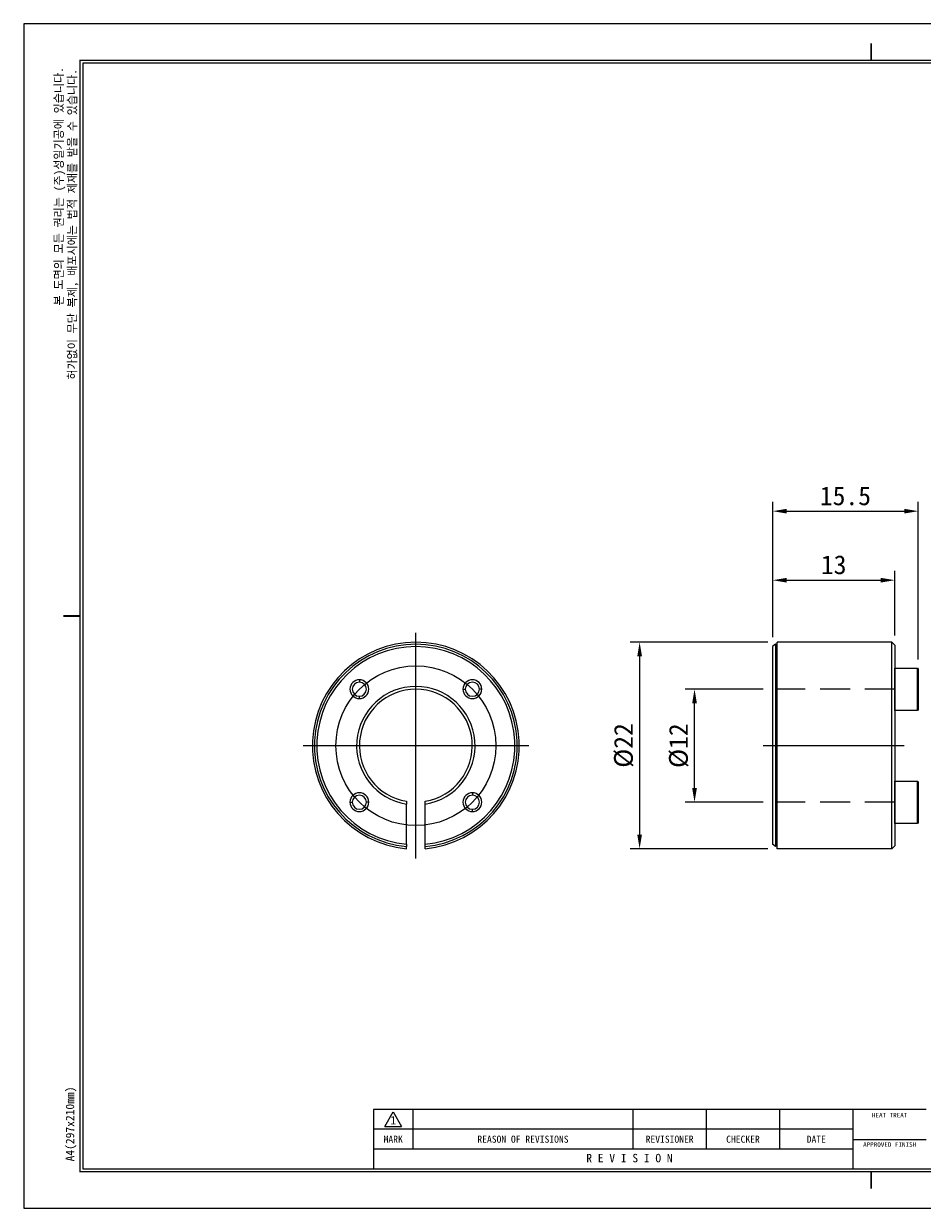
# Model space of a CAD drawing. Header units: millimetres. Extents: x 6797 to 6975, y -766 to -640.
# Tile 1 of 3: x 6797 to 6893, y -766 to -640. Entities that reach past the tile are written whole.
import ezdxf
from ezdxf.enums import TextEntityAlignment as Align

# ---------------------------------------------------------------- set-up
doc = ezdxf.new("R2010")
doc.units = ezdxf.units.MM
doc.header["$LTSCALE"] = 5
doc.linetypes.add('CENTER2', pattern=[28.575, 19.05, -3.175, 3.175, -3.175])
doc.linetypes.add('HIDDEN2', pattern=[4.7625, 3.175, -1.5875])
for name, color, linetype in [('D', 7, 'Continuous'), ('가는실선', 1, 'Continuous'), ('숨은선', 2, 'HIDDEN2'), ('외형선', 3, 'Continuous'), ('중심선', 1, 'CENTER2'), ('피치선', 1, 'Continuous')]:
    doc.layers.add(name, color=color, linetype=linetype)
doc.styles.add('H', font='txt')
doc.dimstyles.new('1', dxfattribs={"dimtxt": 2, "dimasz": 1.5, "dimexe": 1, "dimexo": 1, "dimgap": 0.6, "dimtad": 1, "dimdec": 3, "dimdsep": 46, "dimtxsty": 'H', "dimcen": 2.5, "dimclrd": 1, "dimclre": 1, "dimclrt": 3, "dimazin": 2, "dimtfac": 1, "dimtdec": 3, "dimtmove": 0, "dimatfit": 3, "dimfxl": 1, "dimtzin": 0, "dimarcsym": 0})

# ---------------------------------------------------------------- blocks, each defined once
blk = doc.blocks.new('A4도각')
at = {"layer": 'D', "color": 1}
for p, q in [((64, 14.51), (65.5, 17.1)), ((65.5, 17.1), (67, 14.51)), ((64, 14.51), (67, 14.51))]:
    blk.add_line(p, q, dxfattribs=at)
at = {"layer": '가는실선'}
for p, q in [((69, 17.5), (69, 10.5)), ((108, 17.5), (108, 10.5)), ((121, 17.5), (121, 10.5)), ((134, 17.5), (134, 10.5)), ((147, 14), (62, 14)), ((147, 12.2), (160, 12.2))]:
    blk.add_line(p, q, dxfattribs=at)
at = {"layer": '외형선'}
for p, q in [((160, 17.5), (62, 17.5)), ((62, 17.5), (62, 7)), ((147, 17.5), (147, 7)), ((147, 10.5), (62, 10.5))]:
    blk.add_line(p, q, dxfattribs=at)
at = {"layer": '외형선', "color": 0}
blk.add_lwpolyline([(297, 210), (0, 210), (0, 0), (297, 0)], close=True, dxfattribs=at)
at = {"layer": '외형선', "const_width": 0.3}
for points in [[(150.25, 203.5), (150.25, 206.5)], [(10, 105), (7, 105)], [(150.25, 6.5), (150.25, 3.5)]]:
    blk.add_lwpolyline(points, dxfattribs=at)
at = {"layer": '외형선', "const_width": 0.25}
blk.add_lwpolyline([(290.5, 6.5), (290.5, 203.5), (10, 203.5), (10, 6.5)], close=True, dxfattribs=at)
at = {"layer": '외형선'}
blk.add_lwpolyline([(290, 7), (290, 203), (10.5, 203), (10.5, 7)], close=True, dxfattribs=at)
at = {"color": 3}
for s, height, p in [('HEAT TREAT', 0.8, (153.5, 16.5)), ('1', 1.5, (65.5, 15.61)), ('MARK', 1.25, (65.5, 12.25)), ('REASON OF REVISIONS', 1.25, (88.5, 12.25)), ('REVISIONER', 1.25, (114.5, 12.25)), ('CHECKER', 1.25, (127.5, 12.25)), ('DATE', 1.25, (140.5, 12.25)), ('APPROVED FINISH', 0.8, (153.5, 11.3)), ('R E V I S I O N', 1.5, (107.38, 8.9))]:
    blk.add_text(s, height=height, dxfattribs=at).set_placement(p, align=Align.MIDDLE_CENTER)
at = {"color": 3, "char_height": 1.5, "attachment_point": 5, "rotation": 90, "style": 'H'}
for s, insert in [('본 도면의 모든 권리는 (주)성일기공에 있습니다.', (6.42, 181.18)), ('허가없이 무단 복제, 배포시에는 법적 제재를 받을 수 있습니다.', (8.79, 174.43)), ('A4(297x210mm)', (8.4, 14.95))]:
    blk.add_mtext(s, dxfattribs=dict(at, insert=insert))
at = {"color": 3}
for tag, height, p in [('REASONOFREVISIONS', 1.25, (88.5, 15.75)), ('REVISIONER', 1.25, (114.5, 15.75)), ('CHECKER', 1.25, (127.5, 15.75)), ('REVISIONDATE', 1.25, (140.5, 15.75)), ('HEATTREAT', 0.8, (153.5, 14)), ('SCALE', 1.5, (257.25, 10.25)), ('DATE', 1.5, (281.75, 10.25)), ('APRROVEDFINISH', 0.8, (153.5, 8.8))]:
    blk.add_attdef(tag, text='', height=height, dxfattribs=at).set_placement(p, align=Align.MIDDLE_CENTER)
for tag, p in [('필렛', (179.25, 10.9)), ('모따기', (179.25, 8.3))]:
    blk.add_attdef(tag, text='', height=1.15, dxfattribs=at).set_placement(p, align=Align.MIDDLE_LEFT)
at = {"layer": '외형선'}
for tag, height, p in [('APPROVED', 1.5, (219.75, 30.83)), ('도면타이틀', 5, (265.5, 26.5)), ('CHECKED', 1.5, (219.75, 26.5)), ('DRAWED', 1.5, (219.75, 22.17)), ('도면번호', 2.5, (270.25, 16.75)), ('도면SIZE', 2, (237.76, 11.44))]:
    blk.add_attdef(tag, text='', height=height, dxfattribs=at).set_placement(p, align=Align.MIDDLE_CENTER)
blk = doc.blocks.new('*D6')
at = {"layer": 'Defpoints', "color": 0}
for p in [(6889.89, -699.31), (6876.9, -706.38), (6889.89, -706.21)]:
    blk.add_point(p, dxfattribs=at)
at = {"layer": '외형선', "color": 1, "lineweight": -2}
for p, q in [((6876.9, -705.38), (6876.9, -698.31)), ((6889.89, -705.21), (6889.89, -698.31)), ((6878.4, -699.31), (6888.39, -699.31))]:
    blk.add_line(p, q, dxfattribs=at)
at = {"layer": '외형선', "color": 1}
for points in [[(6878.4, -699.06), (6878.4, -699.56), (6876.9, -699.31)], [(6888.39, -699.56), (6888.39, -699.06), (6889.89, -699.31)]]:
    blk.add_solid(points, dxfattribs=at)
at = {"layer": '외형선', "color": 3, "insert": (6883.39, -697.68), "char_height": 2, "attachment_point": 5, "style": 'H'}
blk.add_mtext('13', dxfattribs=at)
blk = doc.blocks.new('*D7')
at = {"layer": 'Defpoints', "color": 0}
for p in [(6868.59, -710.91), (6876.9, -710.91), (6876.9, -722.91)]:
    blk.add_point(p, dxfattribs=at)
at = {"layer": '외형선', "color": 1, "lineweight": -2}
for p, q in [((6875.9, -710.91), (6867.59, -710.91)), ((6868.59, -721.41), (6868.59, -712.41)), ((6875.9, -722.91), (6867.59, -722.91))]:
    blk.add_line(p, q, dxfattribs=at)
at = {"layer": '외형선', "color": 1}
for points in [[(6868.84, -712.41), (6868.34, -712.41), (6868.59, -710.91)], [(6868.34, -721.41), (6868.84, -721.41), (6868.59, -722.91)]]:
    blk.add_solid(points, dxfattribs=at)
at = {"layer": '외형선', "color": 3, "insert": (6866.92, -716.91), "char_height": 2, "attachment_point": 5, "rotation": 90, "style": 'H'}
blk.add_mtext('%%C12', dxfattribs=at)
blk = doc.blocks.new('*D9')
at = {"layer": 'Defpoints', "color": 0}
for p in [(6892.39, -691.97), (6876.9, -706.38), (6892.39, -708.76)]:
    blk.add_point(p, dxfattribs=at)
at = {"layer": '외형선', "color": 1, "lineweight": -2}
for p, q in [((6876.9, -705.38), (6876.9, -690.97)), ((6892.39, -707.76), (6892.39, -690.97)), ((6878.4, -691.97), (6890.89, -691.97))]:
    blk.add_line(p, q, dxfattribs=at)
at = {"layer": '외형선', "color": 1}
for points in [[(6878.4, -691.72), (6878.4, -692.22), (6876.9, -691.97)], [(6890.89, -692.22), (6890.89, -691.72), (6892.39, -691.97)]]:
    blk.add_solid(points, dxfattribs=at)
at = {"layer": '외형선', "color": 3, "insert": (6884.64, -690.35), "char_height": 2, "attachment_point": 5, "style": 'H'}
blk.add_mtext('15.5', dxfattribs=at)
blk = doc.blocks.new('*D10')
at = {"layer": 'Defpoints', "color": 0}
for p in [(6877.39, -705.91), (6862.75, -727.87), (6877.39, -727.87)]:
    blk.add_point(p, dxfattribs=at)
at = {"layer": '외형선', "color": 1, "lineweight": -2}
for p, q in [((6876.39, -705.91), (6861.75, -705.91)), ((6862.75, -707.41), (6862.75, -726.37)), ((6876.39, -727.87), (6861.75, -727.87))]:
    blk.add_line(p, q, dxfattribs=at)
at = {"layer": '외형선', "color": 1}
for points in [[(6863, -707.41), (6862.5, -707.41), (6862.75, -705.91)], [(6862.5, -726.37), (6863, -726.37), (6862.75, -727.87)]]:
    blk.add_solid(points, dxfattribs=at)
at = {"layer": '외형선', "color": 3, "insert": (6861.07, -716.89), "char_height": 2, "attachment_point": 5, "rotation": 90, "style": 'H'}
blk.add_mtext('%%C22', dxfattribs=at)

msp = doc.modelspace()

# ---------------------------------------------------------------- linework, layer by layer
at = {"layer": '숨은선', "ltscale": 0.2}
for p, q in [((6889.8893, -710.9119), (6876.8986, -710.9119)), ((6889.8893, -722.9119), (6876.8986, -722.9119))]:
    msp.add_line(p, q, dxfattribs=at)
at = {"layer": '외형선'}
for p, q in [((6877.194, -706.129), (6876.8986, -706.3769)), ((6876.8986, -706.3769), (6876.8986, -727.3994)), ((6877.3893, -706.1635), (6877.194, -706.129)), ((6877.194, -706.129), (6877.194, -727.6484)), ((6889.5893, -705.9119), (6877.3893, -705.9119)), ((6877.3893, -727.8664), (6877.3893, -705.9119)), ((6889.8893, -706.2119), (6889.5893, -705.9119)), ((6889.5893, -727.8664), (6889.5893, -705.9119)), ((6889.8893, -706.2119), (6889.8893, -727.5651)), ((6889.8893, -713.1619), (6889.8893, -708.6619)), ((6889.8893, -708.6619), (6892.2893, -708.6619)), ((6892.2893, -708.6619), (6892.3893, -708.7619)), ((6892.2893, -713.1619), (6892.2893, -708.6619)), ((6892.3893, -708.7619), (6892.3893, -713.0619)), ((6832.9392, -709.9015), (6832.9392, -710.1515)), ((6832.9392, -711.9015), (6832.9392, -711.6515)), ((6843.96, -710.9015), (6844.21, -710.9015)), ((6845.96, -710.9015), (6845.71, -710.9015)), ((6892.3893, -713.0619), (6892.2893, -713.1619)), ((6892.2893, -713.1619), (6889.8893, -713.1619)), ((6889.8893, -725.1723), (6889.8893, -720.6723)), ((6889.8893, -720.6723), (6892.2893, -720.6723)), ((6892.2893, -720.6723), (6892.3893, -720.7723)), ((6892.2893, -725.1723), (6892.2893, -720.6723)), ((6844.96, -721.9223), (6844.96, -722.1723)), ((6892.3893, -720.7723), (6892.3893, -725.0723)), ((6831.9392, -722.9223), (6832.1892, -722.9223)), ((6833.9392, -722.9223), (6833.6892, -722.9223)), ((6837.9496, -727.3994), (6837.9496, -723.1321)), ((6839.9496, -727.3994), (6839.9496, -723.1321)), ((6844.96, -723.9223), (6844.96, -723.6723)), ((6892.2893, -725.1723), (6889.8893, -725.1723)), ((6892.3893, -725.0723), (6892.2893, -725.1723)), ((6837.9496, -727.3994), (6837.9496, -727.6484)), ((6837.9496, -727.8664), (6837.9496, -727.6138)), ((6839.9496, -727.6484), (6839.9496, -727.3994)), ((6839.9496, -727.8664), (6839.9496, -727.6138)), ((6877.194, -727.6484), (6876.8986, -727.3994)), ((6877.3893, -727.6138), (6877.194, -727.6484)), ((6889.5893, -727.8664), (6877.3893, -727.8664))]:
    msp.add_line(p, q, dxfattribs=at)
at = {"layer": '외형선', "flags": 128}
msp.add_lwpolyline([(6889.8893, -727.5651), (6889.7221, -727.7331), (6889.5893, -727.8664)], dxfattribs=at)
at = {"layer": '외형선'}
for centre, radius, start, end in [((6838.9496, -716.9119), 11, 275.215909, 264.784091), ((6838.9496, -716.9119), 10.7829, 275.321221, 264.678779), ((6838.9496, -716.9119), 10.535, 275.446798, 264.553247), ((6832.9392, -710.9015), 1, 90, 270), ((6832.9392, -710.9015), 0.75, 90, 270), ((6838.9496, -716.9119), 6.3, 279.133197, 260.866802), ((6832.9392, -710.9015), 1, 270, 90), ((6832.9392, -710.9015), 0.75, 270, 90), ((6844.96, -710.9015), 1, 0, 180), ((6844.96, -710.9015), 0.75, 0, 180), ((6838.9496, -716.9119), 6, 279.594066, 260.405933), ((6844.96, -710.9015), 1, 180, 0), ((6844.96, -710.9015), 0.75, 180, 0), ((6832.9392, -722.9223), 1, 0, 180), ((6844.96, -722.9223), 1, 90, 270), ((6844.96, -722.9223), 1, 270, 90), ((6832.9392, -722.9223), 1, 180, 0), ((6832.9392, -722.9223), 0.75, 0, 180), ((6832.9392, -722.9223), 0.75, 180, 0), ((6844.96, -722.9223), 0.75, 90, 270), ((6844.96, -722.9223), 0.75, 270, 90)]:
    msp.add_arc(centre, radius, start, end, dxfattribs=at)
for points in [[(6837.9496, -722.828), (6837.9496, -722.9277), (6837.9496, -723.029), (6837.9496, -723.1321)], [(6839.9496, -723.1321), (6839.9496, -723.029), (6839.9496, -722.9276), (6839.9496, -722.828)]]:
    msp.add_open_spline(points, degree=3, dxfattribs=at)
at = {"layer": '중심선'}
for p, q in [((6838.9496, -728.9119), (6838.9496, -704.9119)), ((6850.9496, -716.9119), (6826.9496, -716.9119)), ((6890.8893, -716.9119), (6875.8986, -716.9119))]:
    msp.add_line(p, q, dxfattribs=at)
at = {"layer": '피치선'}
msp.add_circle((6838.9496, -716.9119), 8.5, dxfattribs=at)

# ---------------------------------------------------------------- block references
at = {"xscale": 0.6, "yscale": 0.6, "zscale": 0.6}
msp.add_blockref('A4도각', (6797.2406, -766.1183), dxfattribs=at)

# ---------------------------------------------------------------- dimensions: what is measured, and where the dimension line sits
at = {"layer": '외형선'}
for base, p2, override, picture, middle in [((6892.3893, -691.9741), (6892.3893, -708.7619), {"dimdec": 1, "dimtxsty": 'H'}, '*D9', (6884.6439, -690.3461)), ((6889.8893, -699.3054), (6889.8893, -706.2119), {"dimdec": 1}, '*D6', (6883.3939, -697.6774))]:
    dim = msp.add_linear_dim(base=base, p1=(6876.8986, -706.3769), p2=p2, dimstyle='1', override=override, dxfattribs=at)
    dim.commit()
    dim.dimension.update_dxf_attribs({"geometry": picture, "text_midpoint": middle})
dim = msp.add_linear_dim(base=(6862.7482, -727.8664), p1=(6877.3893, -705.9119), p2=(6877.3893, -727.8664), angle=90, text='%%C<>', dimstyle='1', override={"dimdec": 0, "dimtxsty": 'H'}, dxfattribs=at)
dim.commit()
dim.dimension.update_dxf_attribs({"geometry": '*D10', "text_midpoint": (6861.0723, -716.8891)})
dim = msp.add_linear_dim(base=(6868.593, -710.9119), p1=(6876.8986, -722.9119), p2=(6876.8986, -710.9119), angle=90, text='%%C<>', dimstyle='1', dxfattribs=at)
dim.commit()
dim.dimension.update_dxf_attribs({"geometry": '*D7', "text_midpoint": (6866.9157, -716.9119)})

doc.saveas('drawing.dxf')
